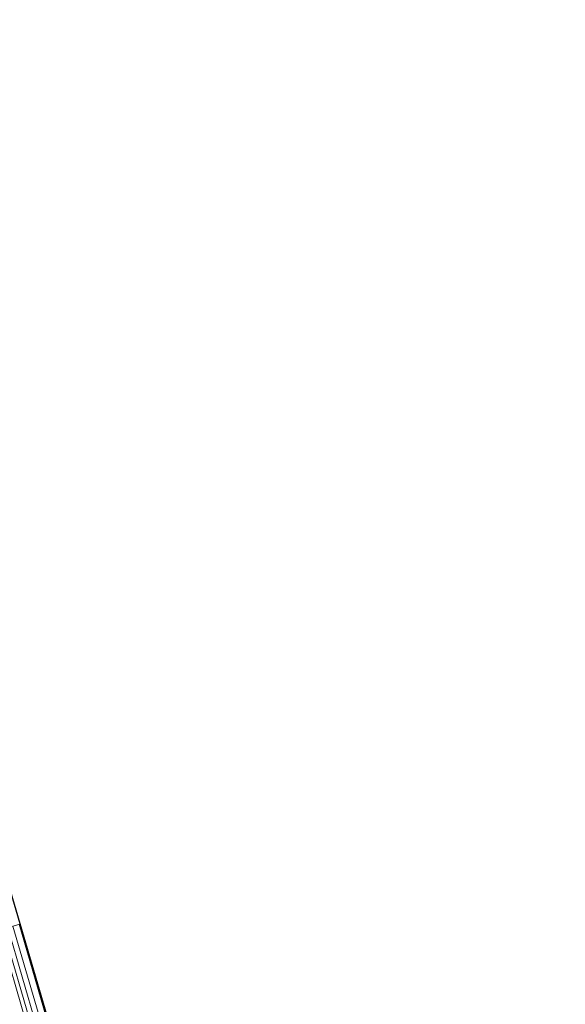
# Model space of a CAD drawing. Header units: metres. Extents: x 228628 to 230733, y 593242 to 595543.
# Tile 24 of 71: x 229986.83 to 229988.76, y 594172.99 to 594176.47. Entities that reach past the tile are written whole.
import ezdxf

# ---------------------------------------------------------------- set-up
doc = ezdxf.new("R2010")
doc.units = ezdxf.units.M
doc.layers.add('N-WE-BC-BETONVORM-G', color=50, linetype='Continuous', lineweight=25)

# ---------------------------------------------------------------- blocks, each defined once
blk = doc.blocks.new('_BLOCK_LEICON_GX-18_MIDDENELEMENT_300x60')
at = {"lineweight": 5}
for p, q in [((1497.8, 1626.5), (1497.8, 0)), ((1497.8, 3), (-1497.8, 3)), ((-1497.8, 0), (1497.8, 0))]:
    blk.add_line(p, q, dxfattribs=at)
at = {"color": 254, "lineweight": 5}
for p, q in [((1497.8, 76.2), (-1497.8, 76.2)), ((1497.8, 61.6), (-1497.8, 61.6)), ((1497.8, 44.4), (-1497.8, 44.4)), ((1497.8, 25.8), (-1497.8, 25.8))]:
    blk.add_line(p, q, dxfattribs=at)

msp = doc.modelspace()

# ---------------------------------------------------------------- linework, layer by layer
at = {"layer": 'N-WE-BC-BETONVORM-G'}
msp.add_lwpolyline([(229979.0195, 594210.5904), (229978.6357, 594210.4779), (229983.4514, 594184.7958), (229988.5127, 594167.5221), (229996.9192, 594148.3044), (229997.3012, 594148.423)], dxfattribs=at)

# ---------------------------------------------------------------- block references
at = {"lineweight": 5, "xscale": 0.0009999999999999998, "yscale": 0.0009999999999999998, "zscale": 0.0009999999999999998, "rotation": 106.3310162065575}
msp.add_blockref('_BLOCK_LEICON_GX-18_MIDDENELEMENT_300x60', (229987.2474, 594171.8405), dxfattribs=at)

doc.saveas('drawing.dxf')
